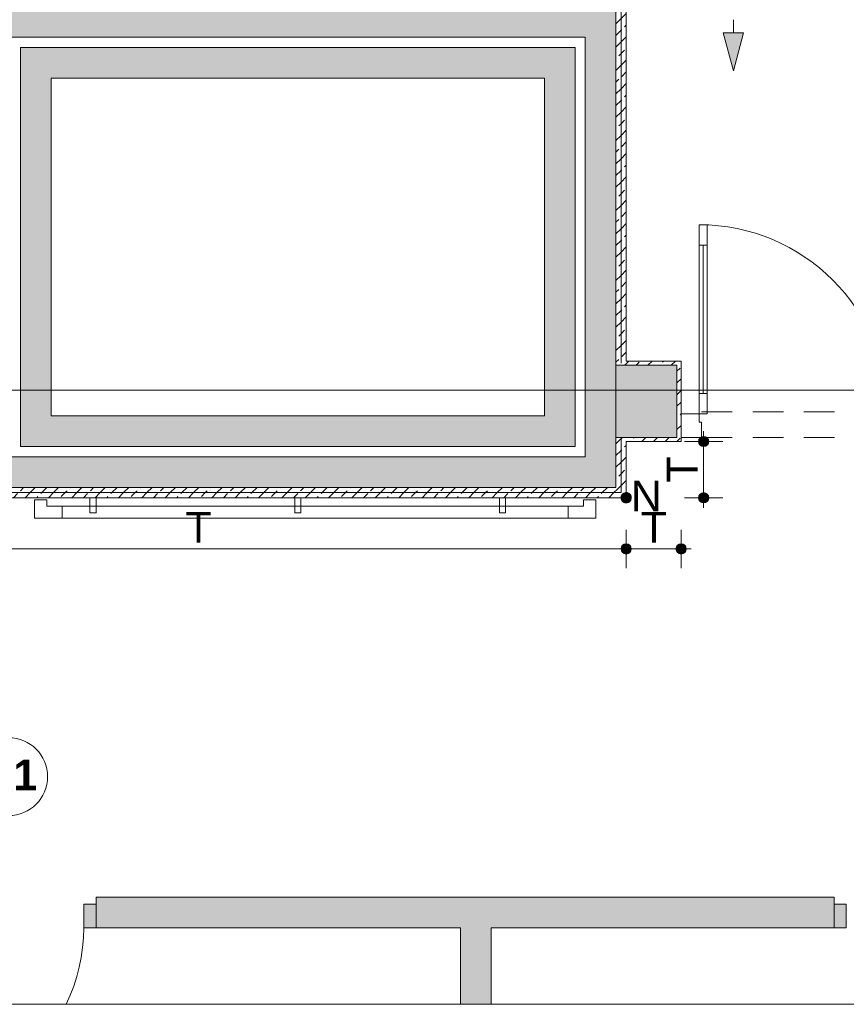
# Paper-space layout 'A-47 WYKOŃCZENIA ŚCIAN - PIĘTRO 2' of a CAD drawing. Header units: millimetres. Extents: x 0 to 500, y 0 to 350.
# Tile 4 of 17: x 240 to 280, y 99 to 147. Entities that reach past the tile are written whole.
import ezdxf
from ezdxf.xclip import XClip

# ---------------------------------------------------------------- set-up
doc = ezdxf.new("R2010")
doc.units = ezdxf.units.MM
doc.header["$MEASUREMENT"] = 0
doc.header["$XCLIPFRAME"] = 0
for name, pattern in [('DASHDOTX2', [1000, 500, -250, 0, -250]), ('Przer. długie kreski', [2.5, 1.5, -1]), ('PRZERYWANA_DU_A', [550, 350.0000000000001, -199.9999999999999])]:
    doc.linetypes.add(name, pattern=pattern)
for name, color, linetype, lineweight in [('0_Nr_pióra__2', 8, 'Continuous', 13), ('A__OKŁADZINY ŚCIAN_Nr_pióra__1', 7, 'Continuous', 20), ('A_winda_Nr_pióra__1', 7, 'Continuous', 20), ('A_ściany proj_Nr_pióra__1', 7, 'Continuous', 20), ('A_ściany proj_Nr_pióra__2', 8, 'Continuous', 13), ('A_ściany_Nr_pióra__1', 7, 'Continuous', 20), ('AR P NAROŻNIKI_Nr_pióra__1', 7, 'Continuous', 20), ('AR P NAROŻNIKI_Nr_pióra__2', 8, 'Continuous', 13), ('Drzwi Archicad_Nr_pióra__1', 7, 'Continuous', 20), ('Drzwi Archicad_Nr_pióra__3', 252, 'Continuous', 13)]:
    doc.layers.add(name, color=color, linetype=linetype, lineweight=lineweight)
for name, color, linetype in [('A__OKŁADZINY ŚCIAN', 7, 'Continuous'), ('A_podrys', 7, 'Continuous'), ('A_winda', 7, 'Continuous'), ('A_ściany', 7, 'Continuous'), ('A_ściany proj', 7, 'Continuous'), ('AR P NAROŻNIKI', 7, 'Continuous'), ('Drzwi Archicad', 7, 'Continuous')]:
    doc.layers.add(name, color=color, linetype=linetype)
for name, color, linetype, lineweight, true_color in [('A__OKŁADZINY ŚCIAN_Nr_pióra__7', 7, 'Continuous', 18, 0x171717), ('A_osie_Nr_pióra__16', 7, 'Continuous', 5, 0x0f0f0f), ('A_ściany proj_Nr_pióra__10', 7, 'Continuous', 13, 0x4b4b4b), ('A_ściany proj_Nr_pióra__21', 7, 'Continuous', 5, 0xb0b0b0), ('AR ODBOJOPORĘCZ_Nr_pióra__10', 7, 'Continuous', 13, 0x4b4b4b), ('AR P NAROŻNIKI_Nr_pióra__7', 7, 'Continuous', 18, 0x171717)]:
    doc.layers.add(name, color=color, linetype=linetype, lineweight=lineweight, true_color=true_color)
doc.styles.add('STYL_AUTOMATYCZNY_1', font='arial.ttf')
doc.styles.add('STYL_AUTOMATYCZNY_3', font='arial.ttf')
doc.styles.add('STYL_AUTOMATYCZNY_5', font='arial.ttf')
pattern_1 = [(45, (-1547.425797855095, -280.3356015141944), (-0.5702462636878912, 0.5702462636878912), []), (45, (-1546.855547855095, -280.3356015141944), (-0.5702462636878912, 0.5702462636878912), [0.4032300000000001, -0.20161])]

# ---------------------------------------------------------------- blocks, each defined once
blk = doc.blocks.new('Rysunek_1_1', base_point=(-1547.425797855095, -280.3356015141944))
at = {"layer": 'A__OKŁADZINY ŚCIAN', "linetype": 'Continuous', "lineweight": 0, "true_color": 0x000000}
blk.add_hatch(color=18, dxfattribs=at).paths.add_polyline_path([(274.4092300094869, 144.3446294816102), (274.9092300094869, 146.2106544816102), (273.9092300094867, 146.2106544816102)])
at = {"layer": 'A__OKŁADZINY ŚCIAN', "linetype": 'Continuous', "lineweight": 0, "true_color": 0x171717}
for points in [[(272.7080845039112, 126.2372325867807), (272.727114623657, 126.1415617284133), (272.7813078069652, 126.0604558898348), (272.862413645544, 126.0062627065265), (272.9580845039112, 125.9872325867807), (273.0537553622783, 126.0062627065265), (273.1348612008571, 126.0604558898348), (273.1890543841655, 126.1415617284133), (273.2080845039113, 126.2372325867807), (273.1890543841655, 126.3329034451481), (273.1348612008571, 126.4140092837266), (273.0537553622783, 126.4682024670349), (272.9580845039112, 126.4872325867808), (272.862413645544, 126.4682024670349), (272.7813078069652, 126.4140092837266), (272.727114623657, 126.3329034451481)], [(272.7080845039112, 123.4892325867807), (272.727114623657, 123.3935617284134), (272.7813078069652, 123.3124558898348), (272.862413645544, 123.2582627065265), (272.9580845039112, 123.2392325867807), (273.0537553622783, 123.2582627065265), (273.1348612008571, 123.3124558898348), (273.1890543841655, 123.3935617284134), (273.2080845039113, 123.4892325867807), (273.1890543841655, 123.5849034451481), (273.1348612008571, 123.6660092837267), (273.0537553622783, 123.720202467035), (272.9580845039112, 123.7392325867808), (272.862413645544, 123.720202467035), (272.7813078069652, 123.6660092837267), (272.727114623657, 123.5849034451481)], [(268.9255360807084, 120.9892325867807), (268.9445662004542, 120.8935617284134), (268.9987593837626, 120.8124558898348), (269.0798652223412, 120.7582627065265), (269.1755360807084, 120.7392325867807), (269.2712069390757, 120.7582627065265), (269.3523127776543, 120.8124558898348), (269.4065059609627, 120.8935617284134), (269.4255360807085, 120.9892325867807), (269.4065059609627, 121.0849034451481), (269.3523127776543, 121.1660092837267), (269.2712069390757, 121.220202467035), (269.1755360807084, 121.2392325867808), (269.0798652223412, 121.220202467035), (268.9987593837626, 121.1660092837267), (268.9445662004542, 121.0849034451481)], [(271.6046629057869, 120.9892325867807), (271.6236930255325, 120.8935617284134), (271.6778862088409, 120.8124558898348), (271.7589920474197, 120.7582627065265), (271.8546629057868, 120.7392325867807), (271.950333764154, 120.7582627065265), (272.0314396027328, 120.8124558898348), (272.0856327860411, 120.8935617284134), (272.1046629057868, 120.9892325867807), (272.0856327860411, 121.0849034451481), (272.0314396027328, 121.1660092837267), (271.950333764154, 121.220202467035), (271.8546629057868, 121.2392325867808), (271.7589920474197, 121.220202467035), (271.6778862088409, 121.1660092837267), (271.6236930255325, 121.0849034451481)]]:
    blk.add_hatch(color=250, dxfattribs=at).paths.add_polyline_path(points)
at = {"layer": 'A_winda', "linetype": 'Continuous', "lineweight": 0, "true_color": 0xfdfdfd}
h = blk.add_hatch(color=7, dxfattribs=at)
h.paths.add_polyline_path([(239.5963111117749, 145.4892325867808), (239.5963111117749, 125.9892325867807), (266.6855360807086, 125.9892325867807), (266.6855360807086, 145.4892325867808)])
h.paths.add_polyline_path([(265.1855360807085, 143.9892325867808), (265.1855360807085, 127.4892325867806), (241.096311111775, 127.4892325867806), (241.096311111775, 143.9892325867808)], flags=0)
at = {"layer": 'A_ściany', "linetype": 'Continuous', "lineweight": 0, "true_color": 0x000000}
for points in [[(268.6755360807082, 123.9892325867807), (268.6755360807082, 164.8892325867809), (267.1755360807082, 164.8892325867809), (267.1755360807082, 125.4892325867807)], [(239.0963111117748, 145.9892325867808), (267.1755360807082, 145.9892325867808), (267.1755360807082, 147.4892325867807), (239.0963111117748, 147.4892325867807)], [(271.655536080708, 126.4372325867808), (271.655536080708, 129.9592325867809), (268.6755360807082, 129.9592325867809), (268.6755360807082, 126.4372325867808)], [(267.1755360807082, 125.4892325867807), (239.0963111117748, 125.4892325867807), (237.5963111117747, 123.9892325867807), (268.6755360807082, 123.9892325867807)], [(243.2831107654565, 102.4784651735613), (279.3238385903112, 102.4784651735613), (279.3238385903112, 103.9784651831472), (243.2831107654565, 103.9784651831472)], [(261.0800829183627, 98.73923435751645), (262.5800801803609, 98.73923435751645), (262.5800801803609, 102.4784634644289), (261.0800829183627, 102.4784634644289)]]:
    blk.add_hatch(color=18, dxfattribs=at).paths.add_polyline_path(points)
at = {"layer": 'A_ściany proj', "linetype": 'Continuous', "lineweight": 0, "true_color": 0x4b4b4b}
h = blk.add_hatch(dxfattribs=at)
h.set_pattern_fill('FP_65_0001', color=251, style=0, pattern_type=2)
h.set_pattern_definition(pattern_1)
h.paths.add_polyline_path([(268.6755360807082, 164.8892325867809), (268.6755360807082, 129.9592325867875), (268.9255360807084, 130.0592325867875), (268.9255360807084, 164.7892325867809)])
h = blk.add_hatch(dxfattribs=at)
h.set_pattern_fill('FP_65_0001', color=251, style=0, pattern_type=2)
h.set_pattern_definition(pattern_1)
h.paths.add_polyline_path([(268.9255360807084, 164.6892325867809), (268.9255360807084, 130.1592325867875), (269.1755360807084, 130.1592325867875), (269.1755360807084, 164.6892325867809)])
h = blk.add_hatch(dxfattribs=at)
h.set_pattern_fill('FP_65_0001', color=251, style=0, pattern_type=2)
h.set_pattern_definition(pattern_1)
h.paths.add_polyline_path([(268.9255360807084, 130.0592325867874), (268.6755360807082, 129.9592325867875), (268.9255360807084, 129.9592325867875)])
h = blk.add_hatch(dxfattribs=at)
h.set_pattern_fill('FP_65_0001', color=251, style=0, pattern_type=2)
h.set_pattern_definition(pattern_1)
h.paths.add_polyline_path([(269.1755360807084, 130.1592325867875), (268.9255360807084, 130.0592325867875), (268.9255360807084, 129.9592325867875), (269.1755360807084, 129.9592325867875)])
h = blk.add_hatch(dxfattribs=at)
h.set_pattern_fill('FP_65_0001', color=251, style=0, pattern_type=2)
h.set_pattern_definition(pattern_1)
h.paths.add_polyline_path([(268.9255360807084, 130.0592325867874), (269.1755360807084, 130.1592325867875), (268.9255360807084, 130.1592325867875)])
h = blk.add_hatch(dxfattribs=at)
h.set_pattern_fill('FP_65_0001', color=251, style=0, pattern_type=2)
h.set_pattern_definition(pattern_1)
h.paths.add_polyline_path([(269.1755360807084, 129.9592325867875), (271.6546629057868, 129.9592325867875), (271.8546629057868, 130.1592325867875), (269.1755360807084, 130.1592325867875)])
h = blk.add_hatch(dxfattribs=at)
h.set_pattern_fill('FP_65_0001', color=251, style=0, pattern_type=2)
h.set_pattern_definition(pattern_1)
h.paths.add_polyline_path([(271.8546629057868, 126.2372325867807), (271.8546629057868, 130.1592325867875), (271.6546629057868, 129.9592325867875), (271.6546629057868, 126.4372325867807)])
h = blk.add_hatch(dxfattribs=at)
h.set_pattern_fill('FP_65_0001', color=251, style=0, pattern_type=2)
h.set_pattern_definition(pattern_1)
h.paths.add_polyline_path([(268.6755360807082, 126.4372325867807), (268.9255360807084, 126.3372325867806), (268.9255360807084, 126.4372325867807)])
h = blk.add_hatch(dxfattribs=at)
h.set_pattern_fill('FP_65_0001', color=251, style=0, pattern_type=2)
h.set_pattern_definition(pattern_1)
h.paths.add_polyline_path([(268.6755360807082, 126.4372325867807), (268.6755360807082, 123.9892325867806), (268.9255360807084, 123.7392325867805), (268.9255360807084, 126.3372325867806)])
h = blk.add_hatch(dxfattribs=at)
h.set_pattern_fill('FP_65_0001', color=251, style=0, pattern_type=2)
h.set_pattern_definition(pattern_1)
h.paths.add_polyline_path([(268.9255360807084, 126.4372325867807), (268.9255360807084, 126.3372325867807), (269.1755360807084, 126.2372325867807), (269.1755360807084, 126.4372325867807)])
h = blk.add_hatch(dxfattribs=at)
h.set_pattern_fill('FP_65_0001', color=251, style=0, pattern_type=2)
h.set_pattern_definition(pattern_1)
h.paths.add_polyline_path([(269.1755360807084, 126.2372325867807), (268.9255360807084, 126.3372325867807), (268.9255360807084, 126.2372325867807)])
h = blk.add_hatch(dxfattribs=at)
h.set_pattern_fill('FP_65_0001', color=251, style=0, pattern_type=2)
h.set_pattern_definition(pattern_1)
h.paths.add_polyline_path([(268.9255360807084, 126.2372325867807), (268.9255360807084, 123.7392325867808), (269.1755360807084, 123.4892325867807), (269.1755360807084, 126.2372325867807)])
h = blk.add_hatch(dxfattribs=at)
h.set_pattern_fill('FP_65_0001', color=251, style=0, pattern_type=2)
h.set_pattern_definition(pattern_1)
h.paths.add_polyline_path([(269.1755360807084, 126.2372325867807), (271.8546629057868, 126.2372325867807), (271.6546629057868, 126.4372325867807), (269.1755360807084, 126.4372325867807)])
h = blk.add_hatch(dxfattribs=at)
h.set_pattern_fill('FP_65_0001', color=251, style=0, pattern_type=2)
h.set_pattern_definition(pattern_1)
h.paths.add_polyline_path([(268.6755360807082, 123.9892325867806), (237.5963111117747, 123.9892325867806), (237.5963111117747, 123.7392325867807), (268.9255360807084, 123.7392325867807)])
h = blk.add_hatch(dxfattribs=at)
h.set_pattern_fill('FP_65_0001', color=251, style=0, pattern_type=2)
h.set_pattern_definition(pattern_1)
h.paths.add_polyline_path([(237.5963111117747, 123.4892325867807), (269.1755360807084, 123.4892325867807), (268.9255360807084, 123.7392325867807), (237.5963111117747, 123.7392325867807)])
at = {"layer": 'AR P NAROŻNIKI', "linetype": 'Continuous', "lineweight": 0, "true_color": 0x171717}
blk.add_hatch(color=250, dxfattribs=at).paths.add_polyline_path([(269.4255360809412, 123.4892325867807, 0.9999999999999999), (268.9255360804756, 123.4892325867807, 0.9999999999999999)])
at = {"layer": 'Drzwi Archicad', "linetype": 'Continuous', "lineweight": 0, "true_color": 0xfdfdfd}
for points in [[(243.28311127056, 103.6284651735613), (242.6831112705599, 103.6284651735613), (242.6831112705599, 102.4784651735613), (243.28311127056, 102.4784651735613)], [(279.3238387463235, 103.6284651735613), (279.3238387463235, 102.4784651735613), (279.9238387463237, 102.4784651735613), (279.9238387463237, 103.6284651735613)]]:
    blk.add_hatch(color=7, dxfattribs=at).paths.add_polyline_path(points)
at = {"layer": '0_Nr_pióra__2', "color": 8, "linetype": 'PRZERYWANA_DU_A', "lineweight": 13, "flags": 128}
blk.add_lwpolyline([(229.7003258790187, 98.73923258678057), (321.7655360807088, 98.73923258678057)], dxfattribs=at)
at = {"layer": 'A__OKŁADZINY ŚCIAN_Nr_pióra__1', "color": 7, "linetype": 'Continuous', "lineweight": 20}
for p, q in [((274.4092310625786, 146.8446281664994), (274.4092310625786, 146.2106548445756)), ((273.9092290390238, 146.2106548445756), (274.9092293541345, 146.2106548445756)), ((274.4092310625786, 144.3446292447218), (273.9092290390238, 146.2106548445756)), ((274.4092310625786, 144.3446292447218), (274.9092293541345, 146.2106548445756))]:
    blk.add_line(p, q, dxfattribs=at)
blk.add_circle((239.0173587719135, 109.8615648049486), 1.902828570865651, dxfattribs=at)
at = {"layer": 'A__OKŁADZINY ŚCIAN_Nr_pióra__7', "color": 250, "linetype": 'Continuous', "lineweight": 18, "true_color": 0x171717}
for p, q in [((272.9580843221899, 126.4872344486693), (272.9580843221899, 126.7372335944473)), ((272.708085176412, 126.2372315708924), (272.0205837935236, 126.2372315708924)), ((273.8955848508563, 126.2372315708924), (273.2080834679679, 126.2372315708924)), ((272.9580843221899, 123.739233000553), (272.9580843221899, 125.9872324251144)), ((272.708085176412, 123.489233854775), (272.0205837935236, 123.489233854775)), ((272.9580843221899, 122.9892318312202), (272.9580843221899, 123.2392309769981)), ((273.8955848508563, 123.489233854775), (273.2080834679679, 123.489233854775)), ((269.1755354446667, 121.2392340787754), (269.1755354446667, 121.9267317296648)), ((271.854662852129, 121.2392340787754), (271.854662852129, 121.9267317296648)), ((227.6300796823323, 120.9892312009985), (268.9255362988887, 120.9892312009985)), ((269.4255345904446, 120.9892312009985), (271.6046637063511, 120.9892312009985)), ((272.1046619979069, 120.9892312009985), (272.3546611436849, 120.9892312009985)), ((269.1755354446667, 120.0517344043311), (269.1755354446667, 120.7392320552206)), ((271.854662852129, 120.0517344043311), (271.854662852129, 120.7392320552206))]:
    blk.add_line(p, q, dxfattribs=at)
for centre in [(272.9580845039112, 126.2372325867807), (272.9580845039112, 123.4892325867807), (269.1755360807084, 120.9892325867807), (271.8546629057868, 120.9892325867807)]:
    blk.add_circle(centre, 0.25, dxfattribs=at)
at = {"layer": 'A_osie_Nr_pióra__16', "color": 250, "linetype": 'DASHDOTX2', "lineweight": 5, "true_color": 0x0f0f0f}
blk.add_line((321.7655351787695, 128.7392361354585), (97.56664364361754, 128.7392361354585), dxfattribs=at)
at = {"layer": 'A_winda_Nr_pióra__1', "color": 7, "linetype": 'PRZERYWANA_DU_A', "lineweight": 20, "flags": 128}
for points in [[(239.5963111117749, 145.4892325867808), (266.6855360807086, 145.4892325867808), (266.6855360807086, 125.9892325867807), (239.5963111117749, 125.9892325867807)], [(265.1855360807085, 143.9892325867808), (265.1855360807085, 127.4892325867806), (241.096311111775, 127.4892325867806), (241.096311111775, 143.9892325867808)]]:
    blk.add_lwpolyline(points, close=True, dxfattribs=at)
at = {"layer": 'A_ściany proj_Nr_pióra__1', "color": 7, "linetype": 'Continuous', "lineweight": 20, "flags": 128}
for points in [[(268.6755360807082, 164.8892325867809), (268.6755360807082, 129.9592325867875)], [(269.1755360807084, 130.1592325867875), (269.1755360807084, 164.6892325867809)], [(271.8546629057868, 130.1592325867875), (269.1755360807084, 130.1592325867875)], [(269.1755360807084, 129.9592325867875), (271.6546629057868, 129.9592325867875)], [(271.6546629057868, 129.9592325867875), (271.6546629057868, 126.4372325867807)], [(271.8546629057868, 126.2372325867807), (271.8546629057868, 130.1592325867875)], [(268.6755360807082, 126.4372325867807), (268.6755360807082, 123.9892325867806)], [(271.6546629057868, 126.4372325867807), (269.1755360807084, 126.4372325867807)], [(269.1755360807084, 126.2372325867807), (271.8546629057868, 126.2372325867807)], [(269.1755360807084, 123.4892325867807), (269.1755360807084, 126.2372325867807)], [(268.6755360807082, 123.9892325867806), (237.5963111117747, 123.9892325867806)], [(237.5963111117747, 123.4892325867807), (269.1755360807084, 123.4892325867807)]]:
    blk.add_lwpolyline(points, dxfattribs=at)
at = {"layer": 'A_ściany proj_Nr_pióra__10', "color": 251, "linetype": 'Continuous', "lineweight": 13, "true_color": 0x4b4b4b}
for p, q in [((268.9255362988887, 130.0592314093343), (268.9255362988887, 164.7892323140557)), ((268.9255362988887, 164.7892323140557), (268.9255362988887, 130.0592314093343)), ((268.9255362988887, 126.4372331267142), (268.9255362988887, 126.3372342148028)), ((268.9255362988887, 123.739233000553), (268.9255362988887, 126.3372342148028)), ((268.9255362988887, 126.3372342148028), (268.9255362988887, 123.739233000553)), ((268.9255362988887, 123.739233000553), (237.5963119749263, 123.739233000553)), ((237.5963119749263, 123.739233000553), (268.9255362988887, 123.739233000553))]:
    blk.add_line(p, q, dxfattribs=at)
at = {"layer": 'A_ściany proj_Nr_pióra__2', "color": 8, "linetype": 'Continuous', "lineweight": 13, "flags": 128}
for points in [[(268.6755360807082, 129.9592325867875), (268.9255360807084, 129.9592325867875)], [(268.9255360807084, 129.9592325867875), (269.1755360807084, 129.9592325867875)], [(268.6755360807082, 126.4372325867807), (268.9255360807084, 126.4372325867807)], [(268.9255360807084, 126.4372325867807), (269.1755360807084, 126.4372325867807)]]:
    blk.add_lwpolyline(points, dxfattribs=at)
at = {"layer": 'A_ściany proj_Nr_pióra__21', "color": 253, "linetype": 'Continuous', "lineweight": 5, "true_color": 0xb0b0b0}
for p, q in [((271.854662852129, 127.5872336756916), (271.854662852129, 127.6872325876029)), ((271.854662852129, 127.562233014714), (271.854662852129, 127.5872336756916)), ((271.854662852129, 127.437233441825), (271.854662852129, 127.562233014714)), ((271.854662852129, 126.6872322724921), (271.854662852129, 127.437233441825)), ((271.854662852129, 126.5622326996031), (271.854662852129, 126.6872322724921)), ((271.854662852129, 126.4372331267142), (271.854662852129, 126.5622326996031))]:
    blk.add_line(p, q, dxfattribs=at)
at = {"layer": 'A_ściany_Nr_pióra__1', "color": 7, "linetype": 'Continuous', "lineweight": 20}
for p, q in [((243.2831095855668, 103.9784664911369), (243.6531111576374, 103.9784664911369)), ((243.2831095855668, 103.6284647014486), (243.2831095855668, 103.9784664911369)), ((279.3238370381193, 103.9784664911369), (278.9538391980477, 103.9784664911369)), ((279.3238370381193, 103.6284647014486), (279.3238370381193, 103.9784664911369)), ((243.2831095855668, 102.4784641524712), (243.2831095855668, 103.6284647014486)), ((279.3238370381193, 102.4784641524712), (279.3238370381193, 103.6284647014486)), ((243.2831095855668, 102.4784641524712), (243.7531100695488, 102.4784641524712)), ((279.3238370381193, 102.4784641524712), (278.8538402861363, 102.4784641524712))]:
    blk.add_line(p, q, dxfattribs=at)
at = {"layer": 'A_ściany_Nr_pióra__1', "color": 7, "linetype": 'Continuous', "lineweight": 20, "flags": 128}
for points in [[(268.6755360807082, 123.9892325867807), (268.6755360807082, 164.8892325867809)], [(239.0963111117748, 145.9892325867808), (267.1755360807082, 145.9892325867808)], [(267.1755360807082, 145.9892325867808), (267.1755360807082, 125.4892325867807)], [(271.655536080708, 129.9592325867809), (268.6755360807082, 129.9592325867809)], [(268.6755360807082, 129.9592325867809), (268.6755360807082, 126.4372325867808)], [(271.655536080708, 126.4372325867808), (271.655536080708, 129.9592325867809)], [(268.6755360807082, 126.4372325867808), (271.655536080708, 126.4372325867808)], [(267.1755360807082, 125.4892325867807), (239.0963111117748, 125.4892325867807)], [(237.5963111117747, 123.9892325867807), (268.6755360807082, 123.9892325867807)], [(279.3238391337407, 103.9784651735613), (243.2831107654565, 103.9784651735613)], [(243.2831113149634, 102.4784651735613), (261.080081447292, 102.4784651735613)], [(261.080081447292, 102.4784651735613), (261.080081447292, 98.73923258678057)], [(262.5800814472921, 98.73923258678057), (262.5800814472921, 102.4784651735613)], [(262.5800814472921, 102.4784651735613), (279.3238394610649, 102.4784651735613)]]:
    blk.add_lwpolyline(points, dxfattribs=at)
at = {"layer": 'AR ODBOJOPORĘCZ_Nr_pióra__10', "color": 251, "linetype": 'Continuous', "lineweight": 13, "true_color": 0x4b4b4b}
for p, q in [((240.2853105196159, 123.3857940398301), (240.8792506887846, 123.3857940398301)), ((240.2853105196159, 123.3857940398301), (240.2853105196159, 122.4892335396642)), ((240.2855493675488, 123.3857940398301), (240.2855493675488, 122.4894723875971)), ((240.8792506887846, 123.3857940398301), (240.8792506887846, 123.0831699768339)), ((242.9853744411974, 123.489233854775), (243.2853749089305, 123.489233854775)), ((242.9853744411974, 122.7591354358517), (242.9853744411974, 123.489233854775)), ((243.2853749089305, 122.7591354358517), (243.2853749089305, 123.489233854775)), ((252.9853738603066, 123.489233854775), (253.2853743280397, 123.489233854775)), ((252.9853738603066, 122.7591354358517), (252.9853738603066, 123.489233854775)), ((253.2853743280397, 122.7591354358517), (253.2853743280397, 123.489233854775)), ((262.9853732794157, 123.489233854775), (263.2853737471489, 123.489233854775)), ((262.9853732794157, 122.7591354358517), (262.9853732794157, 123.489233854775)), ((263.2853737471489, 122.7591354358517), (263.2853737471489, 123.489233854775)), ((267.6855348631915, 123.3857940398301), (267.0915984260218, 123.3857940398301)), ((267.0915984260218, 123.3857940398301), (267.0915984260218, 123.0831699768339)), ((267.6852960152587, 123.3857940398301), (267.6852960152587, 122.4894723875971)), ((267.6855348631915, 123.3857940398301), (267.6855348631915, 122.4892335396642)), ((240.8792506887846, 123.0831699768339), (267.0915984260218, 123.0831699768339)), ((241.6353723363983, 123.0831699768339), (241.6353723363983, 122.4892335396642)), ((242.9853744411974, 122.7591354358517), (243.2853749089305, 122.7591354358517)), ((252.9853738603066, 122.7591354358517), (253.2853743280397, 122.7591354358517)), ((262.9853732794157, 122.7591354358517), (263.2853737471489, 122.7591354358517)), ((266.3354730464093, 123.0831699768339), (266.3354730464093, 122.4892335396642)), ((240.2855493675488, 122.4894723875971), (267.6855348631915, 122.4892335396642)), ((240.2855493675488, 122.4894723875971), (267.6852960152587, 122.4894723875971))]:
    blk.add_line(p, q, dxfattribs=at)
at = {"layer": 'AR P NAROŻNIKI_Nr_pióra__1', "color": 7, "linetype": 'Continuous', "lineweight": 20}
blk.add_circle((269.1755360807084, 123.4892325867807), 0.2499999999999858, dxfattribs=at)
at = {"layer": 'AR P NAROŻNIKI_Nr_pióra__2', "color": 8, "linetype": 'PRZERYWANA_DU_A', "lineweight": 13, "flags": 128}
blk.add_lwpolyline([(269.4255360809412, 123.4892325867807, 0.9999999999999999), (268.9255360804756, 123.4892325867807, 0.9999999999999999)], format="xyb", close=True, dxfattribs=at)
at = {"layer": 'Drzwi Archicad_Nr_pióra__1', "color": 7, "linetype": 'Continuous', "lineweight": 20}
for p, q in [((243.2831095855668, 103.6284647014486), (243.2831095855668, 103.9784664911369)), ((243.2831095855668, 103.6284647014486), (243.2831095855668, 103.9784664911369)), ((243.2831095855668, 103.9784664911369), (243.6531111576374, 103.9784664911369)), ((243.2831095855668, 103.9784664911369), (243.6531111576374, 103.9784664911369)), ((279.3238370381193, 103.9784664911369), (278.9538391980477, 103.9784664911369)), ((279.3238370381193, 103.9784664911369), (278.9538391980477, 103.9784664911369)), ((279.3238370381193, 103.6284647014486), (279.3238370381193, 103.9784664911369)), ((279.3238370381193, 103.6284647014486), (279.3238370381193, 103.9784664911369)), ((243.2831095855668, 103.6284647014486), (242.6831123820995, 103.6284647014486)), ((242.6831123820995, 103.6284647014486), (242.6831123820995, 102.4784641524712)), ((243.2831095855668, 102.4784641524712), (243.2831095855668, 103.6284647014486)), ((243.2831095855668, 102.4784641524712), (243.2831095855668, 103.6284647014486)), ((243.2831095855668, 102.4784641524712), (243.2831095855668, 103.6284647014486)), ((279.3238370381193, 103.6284647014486), (279.9238379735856, 103.6284647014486)), ((279.3238370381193, 102.4784641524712), (279.3238370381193, 103.6284647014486)), ((279.3238370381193, 102.4784641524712), (279.3238370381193, 103.6284647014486)), ((279.3238370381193, 102.4784641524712), (279.3238370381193, 103.6284647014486)), ((279.9238379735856, 103.6284647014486), (279.9238379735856, 102.4784641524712)), ((242.6831123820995, 102.4784641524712), (243.2831095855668, 102.4784641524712)), ((243.2831095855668, 102.4784641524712), (243.7531100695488, 102.4784641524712)), ((243.2831095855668, 102.4784641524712), (243.7531100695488, 102.4784641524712)), ((279.3238370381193, 102.4784641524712), (278.8538402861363, 102.4784641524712)), ((279.3238370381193, 102.4784641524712), (278.8538402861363, 102.4784641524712)), ((279.9238379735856, 102.4784641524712), (279.3238370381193, 102.4784641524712))]:
    blk.add_line(p, q, dxfattribs=at)
blk.add_arc((234.0831112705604, 102.4784651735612), 8.599999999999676, 334.2277825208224, 0, dxfattribs=at)
at = {"layer": 'Drzwi Archicad_Nr_pióra__3', "color": 252, "linetype": 'Continuous', "lineweight": 13}
for p, q in [((272.7346644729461, 136.8272339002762), (272.7346644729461, 135.8272335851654)), ((273.1346638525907, 136.8272339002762), (272.7346644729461, 136.8272339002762)), ((273.1346638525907, 135.8272335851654), (273.1346638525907, 136.8272339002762)), ((272.7346644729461, 135.8272335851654), (273.1346638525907, 135.8272335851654)), ((272.9346622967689, 135.8272335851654), (272.9346622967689, 128.5872339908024)), ((273.1346638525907, 128.5872339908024), (272.7346644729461, 128.5872339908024)), ((272.7346644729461, 128.5872339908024), (272.7346644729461, 127.5872336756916)), ((273.1346638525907, 127.5872336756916), (273.1346638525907, 128.5872339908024)), ((271.854662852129, 127.5872336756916), (271.854662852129, 127.6872325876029)), ((271.854662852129, 126.4372331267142), (271.854662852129, 127.5872336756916)), ((271.854662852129, 127.5872336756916), (272.7346644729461, 127.5872336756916)), ((271.854662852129, 127.562233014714), (271.854662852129, 127.5872336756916)), ((271.854662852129, 127.562233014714), (271.854662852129, 127.5872336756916)), ((271.854662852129, 127.437233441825), (271.854662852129, 127.562233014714)), ((271.854662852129, 127.437233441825), (271.854662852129, 127.562233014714)), ((272.7346644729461, 127.5872336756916), (272.7346644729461, 127.187234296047)), ((272.7346644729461, 127.5872336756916), (273.1346638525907, 127.5872336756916)), ((271.854662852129, 126.6872322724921), (271.854662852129, 127.437233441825)), ((271.854662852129, 126.6872322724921), (271.854662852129, 127.437233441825)), ((272.7346644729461, 127.187234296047), (272.8546631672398, 127.187234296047)), ((272.8546631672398, 127.187234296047), (272.8546631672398, 126.4372331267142)), ((271.854662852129, 126.5622326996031), (271.854662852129, 126.6872322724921)), ((271.854662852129, 126.5622326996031), (271.854662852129, 126.6872322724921)), ((271.854662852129, 126.4372331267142), (271.854662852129, 126.5622326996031)), ((271.854662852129, 126.4372331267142), (271.854662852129, 126.5622326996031)), ((272.8546631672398, 126.4372331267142), (271.854662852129, 126.4372331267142))]:
    blk.add_line(p, q, dxfattribs=at)
at = {"layer": 'Drzwi Archicad_Nr_pióra__3', "color": 252, "linetype": 'Przer. długie kreski', "lineweight": 13}
for p, q in [((291.8546616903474, 127.6872325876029), (271.854662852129, 127.6872325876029)), ((291.8546616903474, 126.4372331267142), (271.854662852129, 126.4372331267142))]:
    blk.add_line(p, q, dxfattribs=at)
at = {"layer": 'Drzwi Archicad_Nr_pióra__3', "color": 252, "linetype": 'Continuous', "lineweight": 13, "flags": 128}
for points in [[(272.7346629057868, 135.8272325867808), (272.7346629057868, 128.5872325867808), (272.9346629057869, 128.5872325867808), (272.9346629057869, 135.8272325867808)], [(272.9346629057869, 135.8272325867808), (272.9346629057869, 128.5872325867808), (273.1346629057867, 128.5872325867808), (273.1346629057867, 135.8272325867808)]]:
    blk.add_lwpolyline(points, close=True, dxfattribs=at)
at = {"layer": 'Drzwi Archicad_Nr_pióra__3', "color": 252, "linetype": 'Continuous', "lineweight": 13}
blk.add_arc((272.734662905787, 127.5872325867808), 9.24000000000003, 0, 90, dxfattribs=at)
at = {"layer": 'A__OKŁADZINY ŚCIAN_Nr_pióra__1', "color": 7, "linetype": 'Continuous', "lineweight": 20, "insert": (237.7350687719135, 109.9472826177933), "char_height": 1.5, "attachment_point": 4, "style": 'STYL_AUTOMATYCZNY_3'}
blk.add_mtext('\\A1;{\\pql;\\fArial|b1|i0|c238|p0;\\W1.000000;A1}', dxfattribs=at)
at = {"layer": 'A__OKŁADZINY ŚCIAN_Nr_pióra__7', "color": 250, "linetype": 'Continuous', "lineweight": 18, "true_color": 0x171717, "insert": (272.6580844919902, 124.2349396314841), "char_height": 1.5, "width": 1.256586, "attachment_point": 7, "rotation": 90, "style": 'STYL_AUTOMATYCZNY_5'}
blk.add_mtext('\\A1;{\\pql;\\fArial|b0|i0|c238|p0;\\W1.000000;T}', dxfattribs=at)
at = {"layer": 'A__OKŁADZINY ŚCIAN_Nr_pióra__7', "color": 250, "linetype": 'Continuous', "lineweight": 18, "true_color": 0x171717, "char_height": 1.5, "width": 1.256586, "attachment_point": 7, "style": 'STYL_AUTOMATYCZNY_5'}
for insert in [(247.6495158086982, 121.2892325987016), (269.8868065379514, 121.2892325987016)]:
    blk.add_mtext('\\A1;{\\pql;\\fArial|b0|i0|c238|p0;\\W1.000000;T}', dxfattribs=dict(at, insert=insert))
at = {"layer": 'AR P NAROŻNIKI_Nr_pióra__7', "color": 250, "linetype": 'Continuous', "lineweight": 18, "true_color": 0x171717, "insert": (269.4012725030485, 123.580788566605), "char_height": 1.5, "attachment_point": 4, "style": 'STYL_AUTOMATYCZNY_1'}
blk.add_mtext('\\A1;{\\pql;\\fArial|b0|i0|c238|p0;\\W1.000000;N}', dxfattribs=at)

psp = doc.layouts.new('A-47 WYKOŃCZENIA ŚCIAN - PIĘTRO 2')

# ---------------------------------------------------------------- block references
at = {"layer": 'A_podrys', "color": 37, "linetype": 'Continuous', "lineweight": 5, "true_color": 0x656532}
ref = psp.add_blockref('Rysunek_1_1', (-1547.425797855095, -280.3356015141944), dxfattribs=at)
XClip(ref).set_block_clipping_path([(71.31556482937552, 98.73923258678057), (321.7655360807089, 307.5492325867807)])

doc.saveas('drawing.dxf')
